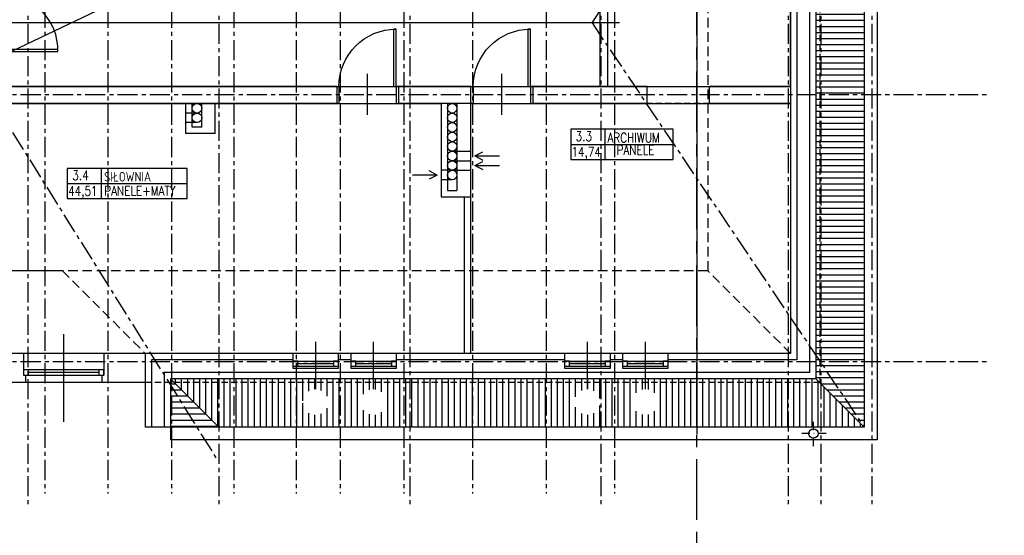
# Model space of a CAD drawing. Header units: millimetres. Extents: x 215282 to 249074, y 9058 to 27069.
# Tile 47 of 51: x 233290 to 234837, y 23636 to 24447. Entities that reach past the tile are written whole.
import ezdxf

# ---------------------------------------------------------------- set-up
doc = ezdxf.new("R2010")
doc.units = ezdxf.units.MM
for name, pattern in [('CENTER', [50.8, 31.75, -6.35, 6.35, -6.35]), ('DASHDOT', [25.4, 12.7, -6.35, 0, -6.35]), ('DASHED', [0.75, 0.5, -0.25])]:
    doc.linetypes.add(name, pattern=pattern)
for name, color, linetype in [('01-HM_podstawowa', 8, 'Continuous'), ('02-HM_osie', 8, 'CENTER'), ('12-HM_nadproza', 5, 'CENTER'), ('A_inwentaryzacja', 8, 'Continuous'), ('A_OPIS_ZMIANY', 2, 'Continuous'), ('A_ZMIANY', 10, 'Continuous')]:
    doc.layers.add(name, color=color, linetype=linetype)
doc.styles.add('ROMANS', font='romans.shx', dxfattribs={"width": 0.8, "oblique": 10})
pattern_1 = [(180, (14345.423, -604.665), (-9e-16, -9.525), [])]

# ---------------------------------------------------------------- blocks, each defined once
blk = doc.blocks.new('*U310')
for p, q in [((0, 0), (0, -100)), ((900, 0), (900, -100))]:
    blk.add_line(p, q)
blk.add_lwpolyline([(0, 0), (0, 900), (43.75, 900), (43.75, 0)], close=True)
blk.add_arc((0, 0), 900, 0, 90)
blk = doc.blocks.new('strzałka')
for q in [(-41.8, -15.4), (-15.7, -8.9), (-15.7, -21.9)]:
    blk.add_line((-3, -15.4), q)

msp = doc.modelspace()

# ---------------------------------------------------------------- hatches: boundary and pattern name
at = {"layer": 'A_inwentaryzacja', "ltscale": 3}
h = msp.add_hatch(dxfattribs=at)
h.set_pattern_fill('ANSI31', color=256, scale=3, angle=135)
h.set_pattern_definition(pattern_1)
h.paths.add_polyline_path([(234616.94, 25078.21), (234546.94, 25008.21), (234546.94, 23876.21), (234616.94, 23806.21)])
h.paths.add_polyline_path([(234546.94, 25008.21), (234540.94, 25002.21), (234540.94, 23882.21), (234546.94, 23876.21)])
h = msp.add_hatch(dxfattribs=at)
h.set_pattern_fill('ANSI31', color=256, scale=3, angle=45)
h.set_pattern_definition([(90, (14345.423, -604.665), (-9.525, 0), [])])
h.paths.add_polyline_path([(233754.94, 23865.96), (233754.94, 23876.21), (233532.94, 23876.21), (233602.94, 23806.21), (234616.94, 23806.21), (234546.94, 23876.21), (234272.94, 23876.21), (234272.94, 23865.96, -0.4142136), (234293.22, 23845.67, -1), (234252.66, 23845.67, -0.4142136), (234272.94, 23865.96), (234272.94, 23876.21), (234181.94, 23876.21), (234181.94, 23865.96, -0.4142136), (234202.22, 23845.67, -1), (234161.66, 23845.67, -0.4142136), (234181.94, 23865.96), (234181.94, 23876.21), (233845.94, 23876.21), (233845.94, 23865.96, -0.4142136), (233866.22, 23845.67, -1), (233825.66, 23845.67, -0.4142136), (233845.94, 23865.96), (233845.94, 23876.21), (233754.94, 23876.21), (233754.94, 23865.96, -0.4142136), (233775.22, 23845.67, -1), (233734.66, 23845.67, -0.4142136)])
h.paths.add_polyline_path([(233754.94, 23882.21), (233526.94, 23882.21), (233532.94, 23876.21), (233754.94, 23876.21)])
h.paths.add_polyline_path([(233845.94, 23882.21), (233754.94, 23882.21), (233754.94, 23876.21), (233845.94, 23876.21)])
h.paths.add_polyline_path([(234540.94, 23882.21), (234272.94, 23882.21), (234272.94, 23876.21), (234546.94, 23876.21)])
h.paths.add_polyline_path([(234272.94, 23882.21), (234181.94, 23882.21), (234181.94, 23876.21), (234272.94, 23876.21)])
h.paths.add_polyline_path([(234181.94, 23882.21), (233845.94, 23882.21), (233845.94, 23876.21), (234181.94, 23876.21)])
h = msp.add_hatch(dxfattribs=at)
h.set_pattern_fill('ANSI31', color=256, scale=3, angle=135)
h.set_pattern_definition(pattern_1)
h.paths.add_polyline_path([(233532.94, 23876.21), (233526.94, 23876.21), (233526.94, 23806.21), (233602.94, 23806.21)])

# ---------------------------------------------------------------- linework, layer by layer
at = {"layer": '01-HM_podstawowa', "ltscale": 3}
msp.add_line((235842.24, 25625.9), (228602.58, 22157.77), dxfattribs=at)
at = {"layer": '01-HM_podstawowa', "color": 1, "ltscale": 3}
for p, q in [((234232.53, 24441.92), (230031.44, 24441.92)), ((233356.94, 24052.21), (232984.94, 24052.21))]:
    msp.add_line(p, q, dxfattribs=at)
for points in [[(229762.94, 24542.21), (229762.94, 24342.21), (234500.94, 24342.21), (234500.94, 24542.21), (233589.94, 24542.21), (233589.94, 24991.21), (233318.94, 24991.21), (233318.94, 24542.21), (230943.94, 24542.21), (230943.94, 24991.21), (230670.94, 24991.21), (230670.94, 24542.21), (229762.94, 24542.21)], [(234500.94, 23922.21), (232698.94, 23922.21), (232698.94, 24223.71), (232658.94, 24223.71), (232658.94, 23922.21), (231351.94, 23922.21), (231351.94, 24245.71), (231305.94, 24245.71), (231305.94, 23922.21), (229762.94, 23922.21), (229762.94, 24315.21), (230613.94, 24315.21), (230649.63, 24315.21), (232015.94, 24315.21), (232015.94, 24239.21), (232061.94, 24239.21), (232061.94, 24315.21), (233941.94, 24315.21), (233951.94, 24315.21), (233951.94, 24168.21), (233998.94, 24168.21), (233998.94, 24315.21), (234500.94, 24315.21), (234500.94, 23922.21)]]:
    msp.add_lwpolyline(points, dxfattribs=at)
at = {"layer": '02-HM_osie', "color": 1}
for p, q in [((233302.76, 25304.16), (233302.76, 23679.03)), ((233602.76, 25304.16), (233602.76, 23679.03)), ((233902.76, 25304.16), (233902.76, 23679.03)), ((234202.76, 25304.16), (234202.76, 23679.03)), ((234497.15, 25304.16), (234497.15, 23679.03)), ((234548.76, 25304.16), (234548.76, 23679.03)), ((234628.76, 25304.16), (234628.76, 23679.03)), ((234189.09, 24441.92), (234616.94, 25078.21)), ((233170.94, 24441.92), (233600.34, 23754.62)), ((234189.09, 24441.92), (234616.86, 23806.21)), ((229582.65, 24329.42), (234811.37, 24329.42)), ((229582.65, 23909.42), (234811.37, 23909.42))]:
    msp.add_line(p, q, dxfattribs=at)
at = {"layer": '02-HM_osie', "color": 4}
for p, q in [((233329.16, 25227.86), (233329.16, 23702.1)), ((233428.16, 25227.86), (233428.16, 23702.1)), ((233528.16, 25227.86), (233528.16, 23702.1)), ((233626.16, 25227.86), (233626.16, 23702.1)), ((233724.16, 25227.86), (233724.16, 23702.1)), ((233793.16, 25227.86), (233793.16, 23702.1)), ((233893.16, 25227.86), (233893.16, 23702.1)), ((234001.16, 25227.86), (234001.16, 23702.1)), ((234117.16, 25227.86), (234117.16, 23702.1)), ((234224.16, 25227.86), (234224.16, 23702.1))]:
    msp.add_line(p, q, dxfattribs=at)
at = {"layer": '12-HM_nadproza', "ltscale": 3}
msp.add_line((234353.45, 25432.15), (234353.45, 23377.9), dxfattribs=at)
at = {"layer": 'A_inwentaryzacja', "ltscale": 3}
for p, q in [((234636.94, 25098.21), (234636.94, 23786.21)), ((234616.94, 25078.21), (234616.94, 23806.21)), ((234540.94, 25002.21), (234540.94, 23882.21)), ((234530.94, 24992.21), (234530.94, 23892.21)), ((234510.94, 24972.21), (234510.94, 23912.21)), ((234500.94, 24962.21), (234500.94, 23922.21)), ((234201.94, 24342.21), (234201.94, 24542.21)), ((234213.94, 24342.21), (234213.94, 24542.21)), ((233836.44, 24297.56), (233836.44, 24361.98)), ((234047.44, 24297.56), (234047.44, 24361.98)), ((233787.94, 24342.21), (233200.94, 24342.21)), ((233787.94, 24342.21), (233787.94, 24315.21)), ((233998.94, 24342.21), (233884.94, 24342.21)), ((233884.94, 24342.21), (233884.94, 24315.21)), ((233998.94, 23922.21), (233998.94, 24342.21)), ((234275.94, 24342.21), (234095.94, 24342.21)), ((234095.94, 24342.21), (234095.94, 24315.21)), ((234275.94, 24342.21), (234213.94, 24342.21)), ((234275.94, 24315.21), (234275.94, 24342.21)), ((234500.94, 24342.21), (234373.94, 24342.21)), ((234373.94, 24315.21), (234373.94, 24342.21)), ((233550.94, 24315.21), (233200.94, 24315.21)), ((233787.94, 24315.21), (233550.94, 24315.21)), ((233550.94, 24268.21), (233550.94, 24315.21)), ((233575.94, 24315.21), (233560.94, 24315.21)), ((233560.94, 24278.21), (233560.94, 24315.21)), ((233575.94, 24278.21), (233575.94, 24315.21)), ((233596.94, 24268.21), (233596.94, 24315.21)), ((233998.94, 24315.21), (233884.94, 24315.21)), ((233951.94, 24315.21), (233951.94, 24168.21)), ((233976.94, 24315.21), (233961.94, 24315.21)), ((233961.94, 24315.21), (233961.94, 24178.21)), ((233976.94, 24315.21), (233976.94, 24178.21)), ((234275.94, 24315.21), (234095.94, 24315.21)), ((234500.94, 24315.21), (234373.94, 24315.21)), ((233568.44, 24300.21), (233550.94, 24300.21)), ((233568.44, 24285.21), (233550.94, 24285.21)), ((233575.94, 24278.21), (233560.94, 24278.21)), ((233596.94, 24268.21), (233550.94, 24268.21)), ((233969.44, 24240.21), (233998.94, 24240.21)), ((233969.44, 24225.21), (233998.94, 24225.21)), ((233969.44, 24210.21), (233951.94, 24210.21)), ((233969.44, 24210.21), (233998.94, 24210.21)), ((233969.44, 24195.21), (233951.94, 24195.21)), ((233951.94, 24168.21), (233988.94, 24168.21)), ((233961.94, 24178.21), (233976.94, 24178.21)), ((233988.94, 23922.21), (233988.94, 24168.21)), ((233358.94, 23814.63), (233358.94, 23952.73)), ((233754.94, 23865.96), (233754.94, 23940.26)), ((233845.94, 23865.96), (233845.94, 23940.26)), ((234181.94, 23865.96), (234181.94, 23940.26)), ((234272.94, 23865.96), (234272.94, 23940.26)), ((234500.94, 23922.21), (229762.94, 23922.21)), ((233295.94, 23922.21), (233295.94, 23888.21)), ((233421.94, 23922.21), (233421.94, 23888.21)), ((233486.94, 23922.21), (233486.94, 23806.21)), ((233718.94, 23922.21), (233718.94, 23899.21)), ((233790.94, 23899.21), (233790.94, 23922.21)), ((233809.94, 23922.21), (233809.94, 23899.21)), ((233881.94, 23899.21), (233881.94, 23922.21)), ((234145.94, 23922.21), (234145.94, 23899.21)), ((234217.94, 23899.21), (234217.94, 23922.21)), ((234236.94, 23922.21), (234236.94, 23899.21)), ((234308.94, 23899.21), (234308.94, 23922.21)), ((233718.94, 23912.21), (233496.94, 23912.21)), ((233496.94, 23912.21), (233496.94, 23806.21)), ((233718.94, 23910.21), (233790.94, 23910.21)), ((233718.94, 23902.21), (233790.94, 23902.21)), ((233726.94, 23906.21), (233782.94, 23906.21)), ((233809.94, 23912.21), (233790.94, 23912.21)), ((233809.94, 23910.21), (233881.94, 23910.21)), ((233809.94, 23902.21), (233881.94, 23902.21)), ((233817.94, 23906.21), (233873.94, 23906.21)), ((234145.94, 23912.21), (233881.94, 23912.21)), ((234145.94, 23910.21), (234217.94, 23910.21)), ((234145.94, 23902.21), (234217.94, 23902.21)), ((234153.94, 23906.21), (234209.94, 23906.21)), ((234236.94, 23912.21), (234217.94, 23912.21)), ((234236.94, 23910.21), (234308.94, 23910.21)), ((234236.94, 23902.21), (234308.94, 23902.21)), ((234244.94, 23906.21), (234300.94, 23906.21)), ((234510.94, 23912.21), (234308.94, 23912.21)), ((233421.94, 23896.21), (233295.94, 23896.21)), ((233295.94, 23888.21), (233421.94, 23888.21)), ((233298.94, 23888.21), (233298.94, 23876.21)), ((233413.94, 23892.21), (233303.94, 23892.21)), ((233418.94, 23888.21), (233418.94, 23876.21)), ((234530.94, 23892.21), (233516.94, 23892.21)), ((233516.94, 23892.21), (233516.94, 23806.21)), ((233718.94, 23899.21), (233790.94, 23899.21)), ((233809.94, 23899.21), (233881.94, 23899.21)), ((234145.94, 23899.21), (234217.94, 23899.21)), ((234236.94, 23899.21), (234308.94, 23899.21)), ((233486.94, 23876.21), (232854.94, 23876.21)), ((234540.94, 23882.21), (233526.94, 23882.21)), ((233526.94, 23882.21), (233602.94, 23806.21)), ((233526.94, 23882.21), (233526.94, 23786.21)), ((234616.94, 23806.21), (234540.94, 23882.21)), ((234616.94, 23806.21), (233486.94, 23806.21)), ((234636.94, 23786.21), (233526.94, 23786.21))]:
    msp.add_line(p, q, dxfattribs=at)
at = {"layer": 'A_inwentaryzacja', "linetype": 'DASHED', "ltscale": 20}
for p, q in [((234546.94, 25008.21), (234546.94, 23876.21)), ((234275.94, 24342.21), (234373.94, 24342.21)), ((234373.94, 24315.21), (234275.94, 24315.21)), ((234546.94, 23876.21), (233486.94, 23876.21))]:
    msp.add_line(p, q, dxfattribs=at)
at = {"layer": 'A_inwentaryzacja', "linetype": 'DASHED', "ltscale": 30}
for p, q in [((234370.94, 24832.21), (234370.94, 24052.21)), ((234370.94, 24052.21), (233356.94, 24052.21)), ((233356.94, 24052.21), (233486.94, 23922.21)), ((234500.94, 23922.21), (234370.94, 24052.21))]:
    msp.add_line(p, q, dxfattribs=at)
at = {"layer": 'A_inwentaryzacja', "linetype": 'DASHDOT'}
for p, q in [((234536.94, 23776.21), (234536.94, 23816.21)), ((234556.94, 23796.21), (234516.94, 23796.21))]:
    msp.add_line(p, q, dxfattribs=at)
at = {"layer": 'A_inwentaryzacja', "ltscale": 3}
for points in [[(233259.94, 24397.21), (233349.94, 24397.21), (233349.94, 24400.21), (233259.94, 24400.21)], [(233726.94, 23910.21), (233718.94, 23910.21), (233718.94, 23902.21), (233726.94, 23902.21)], [(233790.94, 23910.21), (233782.94, 23910.21), (233782.94, 23902.21), (233790.94, 23902.21)], [(233817.94, 23910.21), (233809.94, 23910.21), (233809.94, 23902.21), (233817.94, 23902.21)], [(233881.94, 23910.21), (233873.94, 23910.21), (233873.94, 23902.21), (233881.94, 23902.21)], [(234153.94, 23910.21), (234145.94, 23910.21), (234145.94, 23902.21), (234153.94, 23902.21)], [(234217.94, 23910.21), (234209.94, 23910.21), (234209.94, 23902.21), (234217.94, 23902.21)], [(234244.94, 23910.21), (234236.94, 23910.21), (234236.94, 23902.21), (234244.94, 23902.21)], [(234308.94, 23910.21), (234300.94, 23910.21), (234300.94, 23902.21), (234308.94, 23902.21)], [(233303.94, 23896.21), (233295.94, 23896.21), (233295.94, 23888.21), (233303.94, 23888.21)], [(233421.94, 23896.21), (233413.94, 23896.21), (233413.94, 23888.21), (233421.94, 23888.21)]]:
    msp.add_lwpolyline(points, close=True, dxfattribs=at)
for points in [[(233787.94, 24342.21), (233791.44, 24342.21), (233791.44, 24315.21), (233787.94, 24315.21)], [(233884.94, 24342.21), (233881.44, 24342.21), (233881.44, 24315.21), (233884.94, 24315.21)], [(233998.94, 24342.21), (234002.44, 24342.21), (234002.44, 24315.21), (233998.94, 24315.21)], [(234095.94, 24342.21), (234092.44, 24342.21), (234092.44, 24315.21), (234095.94, 24315.21)]]:
    msp.add_lwpolyline(points, dxfattribs=at)
for centre in [(233568.44, 24307.71), (233969.44, 24307.71), (233568.44, 24292.71), (233969.44, 24292.71), (233969.44, 24277.71), (233969.44, 24262.71), (233969.44, 24247.71), (233969.44, 24232.71), (233969.44, 24217.71), (233969.44, 24202.71), (234536.94, 23796.21)]:
    msp.add_circle(centre, 7.5, dxfattribs=at)
msp.add_arc((233261.44, 24398.71), 88.51, 359.02898, 90.97102, dxfattribs=at)
at = {"layer": 'A_OPIS_ZMIANY', "ltscale": 5}
for p, q in [((234208.97, 24274.69), (234208.97, 24227.19)), ((234155.57, 24250.94), (234316.51, 24250.94)), ((233418.06, 24213.21), (233418.06, 24165.71)), ((233364.67, 24189.46), (233553.05, 24189.46))]:
    msp.add_line(p, q, dxfattribs=at)
for points in [[(234155.57, 24227.19), (234316.51, 24227.19), (234316.51, 24274.69), (234155.57, 24274.69)], [(233364.67, 24165.71), (233553.05, 24165.71), (233553.05, 24213.21), (233364.67, 24213.21)]]:
    msp.add_lwpolyline(points, close=True, dxfattribs=at)
at = {"layer": 'A_ZMIANY', "ltscale": 3}
msp.add_line((234354.44, 23794.62), (234354.44, 25094.86), dxfattribs=at)

# ---------------------------------------------------------------- block references
at = {"layer": 'A_inwentaryzacja', "ltscale": 3, "xscale": -0.1, "yscale": 0.1, "zscale": 0.1}
for p in [(233881.44, 24342.21), (234092.44, 24342.21)]:
    msp.add_blockref('*U310', p, dxfattribs=at)
at = {"layer": 'A_inwentaryzacja', "ltscale": 3, "rotation": 180}
for p in [(234002.01, 24217.32), (234002.01, 24202.32)]:
    msp.add_blockref('strzałka', p, dxfattribs=at)
at = {"layer": 'A_inwentaryzacja', "ltscale": 3, "xscale": -1, "rotation": 180}
msp.add_blockref('strzałka', (233948.86, 24187.32), dxfattribs=at)

# ---------------------------------------------------------------- texts
at = {"layer": 'A_OPIS_ZMIANY', "ltscale": 5, "style": 'ROMANS', "width": 0.8}
for s, p in [('3.3', (234163.44, 24256.23)), ('ARCHIWUM', (234213.36, 24254.02)), ('14,74', (234156.77, 24231.67)), ('PANELE', (234227.64, 24234.49)), ('3.4', (233372.53, 24194.75)), ('SIŁOWNIA', (233422.45, 24192.53)), ('44,51', (233365.87, 24170.18)), ('PANELE+MATY', (233422.7, 24170.47))]:
    msp.add_text(s, height=15, dxfattribs=at).set_placement(p)

doc.saveas('drawing.dxf')
